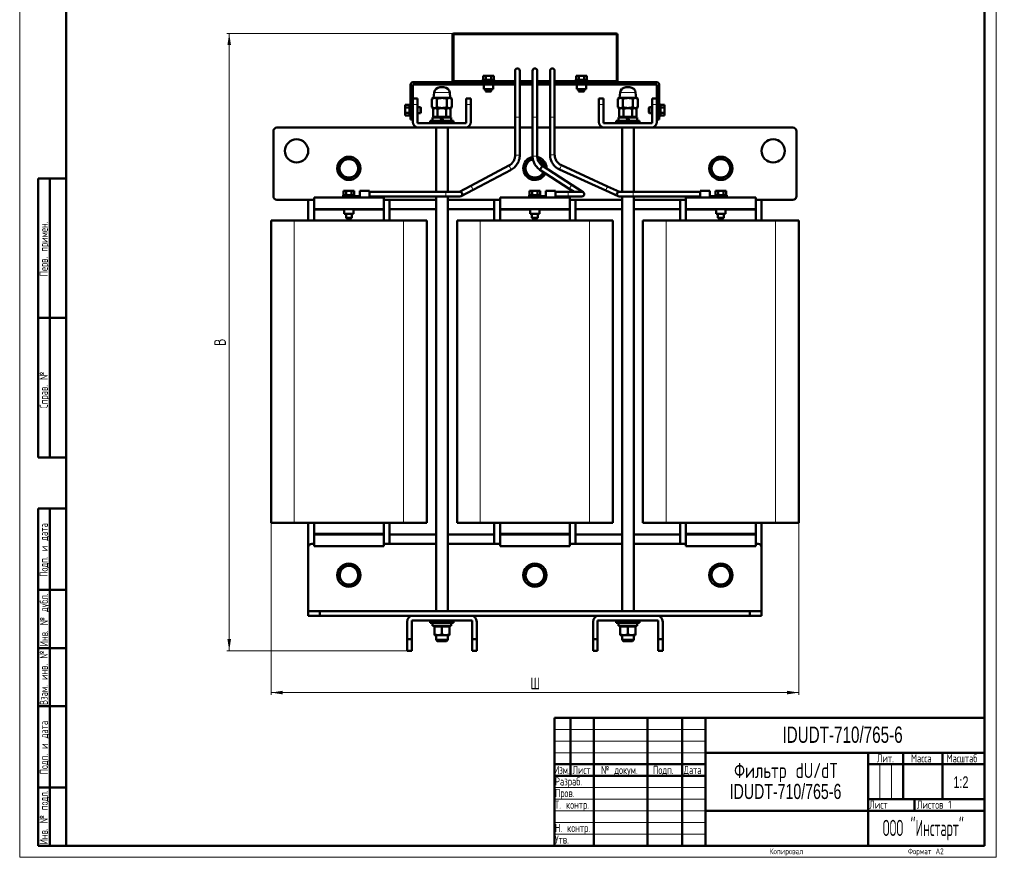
# Model space of a CAD drawing. Header units: millimetres. Extents: x 0 to 847, y 0 to 1188.
# Tile 1 of 2: x 0 to 847, y 0 to 721. Entities that reach past the tile are written whole.
import ezdxf

# ---------------------------------------------------------------- set-up
doc = ezdxf.new("R2010")
doc.units = ezdxf.units.MM
doc.header["$LTSCALE"] = 2
doc.layers.add('ОСЕВЫЕ', color=7, linetype='Continuous')
doc.styles.add('SLDTEXTSTYLE0', font='TXT', dxfattribs={"width": 0.7, "bigfont": 'bigfont'})
doc.styles.add('SLDTEXTSTYLE2', font='TXT', dxfattribs={"width": 0.7})
doc.styles.add('SLDTEXTSTYLE3', font='TXT', dxfattribs={"width": 0.705079, "bigfont": 'bigfont'})
doc.styles.add('SLDTEXTSTYLE4', font='TXT', dxfattribs={"width": 0.648852, "bigfont": 'bigfont'})
doc.styles.add('SLDTEXTSTYLE5', font='TXT', dxfattribs={"width": 0.632021, "bigfont": 'bigfont'})
doc.styles.add('SLDTEXTSTYLE6', font='TXT', dxfattribs={"width": 0.625377, "bigfont": 'bigfont'})
doc.styles.add('SLDTEXTSTYLE7', font='TXT', dxfattribs={"width": 0.516677, "bigfont": 'bigfont'})
doc.dimstyles.new('SLDDIMSTYLE0', dxfattribs={"dimtxt": 10, "dimasz": 10, "dimexe": 0, "dimexo": 0.0625, "dimgap": 2.5, "dimtad": 2, "dimdec": 1, "dimrnd": 1e-09, "dimzin": 12, "dimdsep": 46, "dimtxsty": 'SLDTEXTSTYLE2', "dimsah": 1, "dimcen": 0.09, "dimadec": 0, "dimazin": 3, "dimtfac": 1, "dimtdec": 3, "dimtofl": 0, "dimtmove": 0, "dimatfit": 3, "dimfxl": 1, "dimfrac": 2, "dimtolj": 1, "dimtzin": 12, "dimarcsym": 0})

# ---------------------------------------------------------------- blocks, each defined once
blk = doc.blocks.new('SW_NOTE_0')
at = {"color": 0, "linetype": 'Continuous', "lineweight": 0, "char_height": 13, "attachment_point": 2}
for s, insert, style in [('Фильтр dU/dT', (48.75, 16.71), 'SLDTEXTSTYLE0'), ('IDUDT-710/765-6', (48.31, -1.29), 'SLDTEXTSTYLE2')]:
    blk.add_mtext(s, dxfattribs=dict(at, insert=insert, style=style))
blk = doc.blocks.new('_D')
at = {"color": 7, "linetype": 'Continuous', "lineweight": 0}
for p, q in [((216.26, 287.7), (216.26, 139.72)), ((670.26, 287.7), (670.26, 139.72)), ((216.26, 141.72), (670.26, 141.72))]:
    blk.add_line(p, q, dxfattribs=at)
at = {"color": 7, "linetype": 'Continuous', "lineweight": 18}
for points in [[(216.26, 141.72), (226.26, 140.18), (226.26, 143.26)], [(670.26, 141.72), (660.26, 143.26), (660.26, 140.18)]]:
    blk.add_solid(points, dxfattribs=at)
at = {"color": 7, "linetype": 'Continuous', "lineweight": 18, "insert": (439.35, 154.61), "char_height": 10, "attachment_point": 1, "style": 'SLDTEXTSTYLE0'}
blk.add_mtext('Ш', dxfattribs=at)
blk = doc.blocks.new('_D_1')
at = {"color": 7, "linetype": 'Continuous', "lineweight": 0}
for p, q in [((373.44, 708.72), (178.26, 708.72)), ((180.26, 177.72), (180.26, 708.72)), ((333.24, 177.72), (178.26, 177.72))]:
    blk.add_line(p, q, dxfattribs=at)
at = {"color": 7, "linetype": 'Continuous', "lineweight": 18}
for points in [[(180.26, 708.72), (178.72, 698.72), (181.8, 698.72)], [(180.26, 177.72), (181.8, 187.72), (178.72, 187.72)]]:
    blk.add_solid(points, dxfattribs=at)
at = {"color": 7, "linetype": 'Continuous', "lineweight": 18, "insert": (167.37, 440.02), "char_height": 10, "attachment_point": 1, "rotation": 90, "style": 'SLDTEXTSTYLE0'}
blk.add_mtext('В', dxfattribs=at)

msp = doc.modelspace()

# ---------------------------------------------------------------- linework, layer by layer
at = {"color": 7, "linetype": 'Continuous', "lineweight": 50}
for p, q in [((40, 1178), (40, 10)), ((830, 10), (830, 1178)), ((372.26, 707.52), (372.26, 666.72)), ((373.26, 707.52), (373.46, 707.52)), ((373.26, 667.72), (373.26, 707.52)), ((373.46, 708.72), (513.06, 708.72)), ((514.26, 666.72), (514.26, 707.52)), ((398.69, 668.72), (398.69, 672.32)), ((398.69, 672.32), (400.97, 672.32)), ((400.97, 668.72), (400.97, 672.32)), ((400.97, 672.32), (405.54, 672.32)), ((405.54, 672.32), (405.54, 668.72)), ((405.54, 672.32), (407.83, 672.32)), ((407.83, 668.72), (407.83, 672.32)), ((426.26, 676.72), (426.26, 636.72)), ((430.26, 636.72), (430.26, 676.72)), ((441.26, 676.72), (441.26, 636.72)), ((445.26, 636.72), (445.26, 676.72)), ((456.26, 676.72), (456.26, 636.72)), ((460.26, 636.72), (460.26, 676.72)), ((478.69, 668.72), (478.69, 672.32)), ((478.69, 672.32), (480.97, 672.32)), ((480.97, 668.72), (480.97, 672.32)), ((480.97, 672.32), (485.54, 672.32)), ((485.54, 672.32), (485.54, 668.72)), ((485.54, 672.32), (487.83, 672.32)), ((487.83, 668.72), (487.83, 672.32)), ((336.26, 636.72), (336.26, 664.72)), ((426.26, 666.72), (338.26, 666.72)), ((426.26, 664.72), (338.26, 664.72)), ((338.26, 664.72), (338.26, 652.72)), ((373.26, 666.72), (373.26, 667.72)), ((373.26, 667.72), (378.26, 667.72)), ((378.26, 667.72), (426.26, 667.72)), ((378.26, 666.72), (426.26, 666.72)), ((398.26, 668.72), (398.26, 667.72)), ((398.26, 668.72), (407.88, 668.72)), ((399.26, 664.72), (399.26, 660.72)), ((407.26, 660.72), (407.26, 664.72)), ((407.88, 668.72), (408.26, 668.72)), ((408.26, 667.72), (408.26, 668.72)), ((430.26, 667.72), (441.26, 667.72)), ((430.26, 666.72), (441.26, 666.72)), ((441.26, 664.72), (430.26, 664.72)), ((445.26, 667.72), (456.26, 667.72)), ((445.26, 666.72), (456.26, 666.72)), ((456.26, 664.72), (445.26, 664.72)), ((460.26, 667.72), (508.26, 667.72)), ((460.26, 666.72), (508.26, 666.72)), ((548.26, 666.72), (460.26, 666.72)), ((548.26, 664.72), (460.26, 664.72)), ((478.26, 668.72), (478.26, 667.72)), ((478.26, 668.72), (487.88, 668.72)), ((479.26, 664.72), (479.26, 660.72)), ((487.26, 660.72), (487.26, 664.72)), ((487.88, 668.72), (488.26, 668.72)), ((488.26, 667.72), (488.26, 668.72)), ((508.26, 667.72), (513.26, 667.72)), ((513.26, 667.72), (513.26, 666.72)), ((548.26, 652.72), (548.26, 664.72)), ((550.26, 664.72), (550.26, 636.72)), ((342.26, 652.72), (338.26, 652.72)), ((338.26, 652.72), (338.26, 647.72)), ((342.26, 647.72), (342.26, 652.72)), ((356.07, 653.42), (354.6, 652.57)), ((354.6, 645.27), (354.6, 652.57)), ((356.56, 657.97), (356.06, 653.42)), ((356.06, 653.42), (370.46, 653.42)), ((358.93, 652.57), (358.93, 645.27)), ((367.59, 652.57), (367.59, 645.27)), ((370.46, 653.42), (369.95, 657.97)), ((371.92, 652.57), (370.45, 653.42)), ((371.92, 652.57), (371.92, 645.27)), ((388.26, 652.72), (384.26, 652.72)), ((384.26, 652.72), (384.26, 647.72)), ((388.26, 647.72), (388.26, 652.72)), ((399.26, 660.72), (403.26, 660.72)), ((400.76, 660.72), (400.76, 659.22)), ((400.76, 659.22), (401.26, 658.72)), ((400.76, 659.22), (405.76, 659.22)), ((401.26, 658.72), (405.26, 658.72)), ((403.26, 660.72), (407.26, 660.72)), ((405.26, 658.72), (405.76, 659.22)), ((405.76, 659.22), (405.76, 660.72)), ((479.26, 660.72), (483.26, 660.72)), ((480.76, 660.72), (480.76, 659.22)), ((480.76, 659.22), (481.26, 658.72)), ((480.76, 659.22), (485.76, 659.22)), ((481.26, 658.72), (485.26, 658.72)), ((483.26, 660.72), (487.26, 660.72)), ((485.26, 658.72), (485.76, 659.22)), ((485.76, 659.22), (485.76, 660.72)), ((498.26, 652.72), (498.26, 647.72)), ((502.26, 652.72), (498.26, 652.72)), ((502.26, 647.72), (502.26, 652.72)), ((516.07, 653.42), (514.6, 652.57)), ((514.6, 645.27), (514.6, 652.57)), ((516.56, 657.97), (516.06, 653.42)), ((516.06, 653.42), (530.46, 653.42)), ((518.93, 652.57), (518.93, 645.27)), ((527.59, 652.57), (527.59, 645.27)), ((530.46, 653.42), (529.95, 657.97)), ((531.92, 652.57), (530.45, 653.42)), ((531.92, 652.57), (531.92, 645.27)), ((548.26, 652.72), (544.26, 652.72)), ((544.26, 652.72), (544.26, 647.72)), ((548.26, 647.72), (548.26, 652.72)), ((331.66, 645.01), (331.66, 647.29)), ((335.26, 647.29), (331.66, 647.29)), ((331.66, 640.44), (331.66, 645.01)), ((331.66, 645.01), (335.26, 645.01)), ((336.26, 647.72), (335.26, 647.72)), ((335.26, 647.34), (335.26, 647.72)), ((335.26, 637.72), (335.26, 647.34)), ((338.26, 647.72), (338.26, 632.72)), ((342.26, 631.72), (342.26, 647.72)), ((344.76, 645.22), (342.26, 645.22)), ((345.26, 644.72), (344.76, 645.22)), ((344.76, 640.22), (344.76, 645.22)), ((345.26, 640.72), (345.26, 644.72)), ((354.6, 645.27), (356.07, 644.42)), ((356.76, 644.42), (355.75, 643.84)), ((355.75, 643.84), (357.63, 644.42)), ((355.75, 636.92), (355.75, 643.84)), ((356.07, 644.42), (363.26, 644.42)), ((357.63, 644.42), (359.51, 643.84)), ((359.51, 643.84), (363.26, 644.42)), ((359.51, 643.84), (359.51, 636.92)), ((363.26, 644.42), (370.45, 644.42)), ((363.26, 644.42), (367.01, 643.84)), ((367.01, 643.84), (368.89, 644.42)), ((367.01, 636.92), (367.01, 643.84)), ((368.89, 644.42), (370.76, 643.84)), ((370.76, 643.84), (369.76, 644.42)), ((370.45, 644.42), (371.92, 645.27)), ((370.76, 636.92), (370.76, 643.84)), ((384.26, 647.72), (384.26, 631.72)), ((388.26, 632.72), (388.26, 647.72)), ((498.26, 632.72), (498.26, 647.72)), ((502.26, 647.72), (502.26, 631.72)), ((514.6, 645.27), (516.07, 644.42)), ((516.76, 644.42), (515.75, 643.84)), ((515.75, 643.84), (517.63, 644.42)), ((515.75, 636.92), (515.75, 643.84)), ((516.07, 644.42), (523.26, 644.42)), ((517.63, 644.42), (519.51, 643.84)), ((519.51, 643.84), (523.26, 644.42)), ((519.51, 643.84), (519.51, 636.92)), ((523.26, 644.42), (530.45, 644.42)), ((523.26, 644.42), (527.01, 643.84)), ((527.01, 643.84), (528.89, 644.42)), ((527.01, 636.92), (527.01, 643.84)), ((528.89, 644.42), (530.76, 643.84)), ((530.76, 643.84), (529.76, 644.42)), ((530.45, 644.42), (531.92, 645.27)), ((530.76, 636.92), (530.76, 643.84)), ((541.76, 645.22), (541.26, 644.72)), ((541.26, 644.72), (541.26, 640.72)), ((544.26, 645.22), (541.76, 645.22)), ((541.76, 645.22), (541.76, 640.22)), ((544.26, 631.72), (544.26, 647.72)), ((548.26, 647.72), (548.26, 632.72)), ((551.26, 647.72), (550.26, 647.72)), ((551.26, 647.72), (551.26, 638.1)), ((551.26, 647.29), (554.86, 647.29)), ((551.26, 645.01), (554.86, 645.01)), ((554.86, 647.29), (554.86, 645.01)), ((554.86, 645.01), (554.86, 640.44)), ((331.66, 638.15), (331.66, 640.44)), ((335.26, 640.44), (331.66, 640.44)), ((335.26, 638.15), (331.66, 638.15)), ((335.26, 637.72), (336.26, 637.72)), ((336.26, 636.72), (336.26, 634.72)), ((342.26, 640.22), (344.76, 640.22)), ((344.76, 640.22), (345.26, 640.72)), ((355.21, 636.32), (355.21, 633.72)), ((361.76, 636.32), (355.21, 636.32)), ((355.75, 636.92), (359.51, 636.92)), ((357.44, 636.92), (357.44, 636.32)), ((359.51, 636.92), (367.01, 636.92)), ((361.76, 636.32), (363.26, 633.72)), ((363.26, 636.32), (361.76, 636.32)), ((371.31, 636.32), (363.26, 636.32)), ((364.76, 633.72), (363.26, 636.32)), ((367.01, 636.92), (370.76, 636.92)), ((369.07, 636.32), (369.07, 636.92)), ((371.31, 633.72), (371.31, 636.32)), ((426.26, 636.72), (426.26, 603.95)), ((430.26, 603.95), (430.26, 636.72)), ((441.26, 636.72), (441.26, 603.25)), ((445.26, 603.25), (445.26, 636.72)), ((456.26, 636.72), (456.26, 604.44)), ((460.26, 604.44), (460.26, 636.72)), ((515.21, 636.32), (515.21, 633.72)), ((521.76, 636.32), (515.21, 636.32)), ((515.75, 636.92), (519.51, 636.92)), ((517.44, 636.92), (517.44, 636.32)), ((519.51, 636.92), (527.01, 636.92)), ((521.76, 636.32), (523.26, 633.72)), ((523.26, 636.32), (521.76, 636.32)), ((531.31, 636.32), (523.26, 636.32)), ((524.76, 633.72), (523.26, 636.32)), ((527.01, 636.92), (530.76, 636.92)), ((529.07, 636.32), (529.07, 636.92)), ((531.31, 633.72), (531.31, 636.32)), ((541.26, 640.72), (541.76, 640.22)), ((541.76, 640.22), (544.26, 640.22)), ((550.26, 637.72), (551.26, 637.72)), ((550.26, 634.72), (550.26, 636.72)), ((554.86, 640.44), (551.26, 640.44)), ((551.26, 638.15), (554.86, 638.15)), ((551.26, 638.1), (551.26, 637.72)), ((554.86, 640.44), (554.86, 638.15)), ((343.26, 627.72), (221.26, 627.72)), ((336.26, 634.72), (338.26, 634.72)), ((384.26, 631.72), (342.26, 631.72)), ((343.26, 627.72), (383.26, 627.72)), ((353.26, 633.72), (353.26, 631.72)), ((373.26, 633.72), (353.26, 633.72)), ((358.26, 627.72), (358.26, 572.52)), ((368.26, 572.52), (368.26, 627.72)), ((373.26, 631.72), (373.26, 633.72)), ((426.26, 627.72), (383.26, 627.72)), ((441.26, 627.72), (430.26, 627.72)), ((456.26, 627.72), (445.26, 627.72)), ((503.26, 627.72), (460.26, 627.72)), ((544.26, 631.72), (502.26, 631.72)), ((543.26, 627.72), (503.26, 627.72)), ((513.26, 633.72), (513.26, 631.72)), ((533.26, 633.72), (513.26, 633.72)), ((518.26, 627.72), (518.26, 572.52)), ((528.26, 572.52), (528.26, 627.72)), ((533.26, 631.72), (533.26, 633.72)), ((665.26, 627.72), (543.26, 627.72)), ((548.26, 634.72), (550.26, 634.72)), ((218.26, 624.72), (218.26, 568.72)), ((668.26, 568.72), (668.26, 624.72)), ((283.26, 601.96), (279.26, 599.65)), ((287.26, 599.65), (283.26, 601.96)), ((603.26, 601.96), (599.26, 599.65)), ((607.26, 599.65), (603.26, 601.96)), ((279.26, 599.65), (275.26, 597.34)), ((275.26, 597.34), (275.26, 592.72)), ((291.26, 597.34), (287.26, 599.65)), ((291.26, 592.72), (291.26, 597.34)), ((420.94, 595.11), (388.24, 577.8)), ((439.26, 599.65), (435.26, 597.34)), ((435.26, 597.34), (435.26, 592.72)), ((441.46, 600.92), (439.26, 599.65)), ((447.26, 599.65), (445.62, 600.59)), ((451.26, 597.34), (447.26, 599.65)), ((474.98, 578.58), (449.83, 594.85)), ((451.26, 593.93), (451.26, 597.34)), ((505.84, 577.24), (466.11, 595.34)), ((599.26, 599.65), (595.26, 597.34)), ((595.26, 597.34), (595.26, 592.72)), ((611.26, 597.34), (607.26, 599.65)), ((611.26, 592.72), (611.26, 597.34)), ((275.26, 592.72), (275.26, 588.1)), ((275.26, 588.1), (279.26, 585.79)), ((279.26, 585.79), (283.26, 583.48)), ((283.26, 583.48), (287.26, 585.79)), ((287.26, 585.79), (291.26, 588.1)), ((291.26, 588.1), (291.26, 592.72)), ((390.11, 574.27), (422.81, 591.57)), ((435.26, 592.72), (435.26, 588.1)), ((435.26, 588.1), (439.26, 585.79)), ((439.26, 585.79), (443.26, 583.48)), ((443.26, 583.48), (447.26, 585.79)), ((447.26, 585.79), (451.26, 588.1)), ((447.65, 591.5), (472.81, 575.23)), ((451.26, 588.1), (451.26, 589.16)), ((464.45, 591.7), (504.18, 573.6)), ((595.26, 592.72), (595.26, 588.1)), ((595.26, 588.1), (599.26, 585.79)), ((599.26, 585.79), (603.26, 583.48)), ((603.26, 583.48), (607.26, 585.79)), ((607.26, 585.79), (611.26, 588.1)), ((611.26, 588.1), (611.26, 592.72)), ((16, 344), (16, 584)), ((40, 584), (16, 584)), ((16, 344), (16, 584)), ((26, 344), (26, 584)), ((26, 344), (26, 584)), ((388.24, 577.8), (378.26, 572.52)), ((484.84, 572.2), (474.98, 578.58)), ((516.19, 572.52), (505.84, 577.24)), ((253.26, 567.72), (253.26, 557.72)), ((313.26, 567.72), (253.26, 567.72)), ((278.26, 569.72), (278.26, 568.72)), ((278.26, 569.72), (287.88, 569.72)), ((278.26, 568.72), (286.05, 568.72)), ((278.51, 568.72), (278.51, 567.72)), ((278.69, 569.72), (278.69, 573.32)), ((278.69, 573.32), (280.97, 573.32)), ((280.97, 569.72), (280.97, 573.32)), ((280.97, 573.32), (285.54, 573.32)), ((285.54, 573.32), (285.54, 569.72)), ((285.54, 573.32), (287.83, 573.32)), ((292.76, 568.72), (286.05, 568.72)), ((287.83, 569.72), (287.83, 573.32)), ((287.88, 569.72), (288.26, 569.72)), ((288.26, 568.72), (288.26, 569.72)), ((301.06, 573.32), (292.76, 573.32)), ((292.76, 573.32), (292.76, 568.72)), ((292.76, 568.72), (292.76, 567.72)), ((301.06, 567.72), (301.06, 573.32)), ((366.76, 572.52), (301.06, 572.52)), ((301.06, 568.52), (366.76, 568.52)), ((313.26, 567.72), (313.26, 557.72)), ((358.26, 568.52), (358.26, 211.72)), ((378.76, 572.52), (366.76, 572.52)), ((366.76, 568.52), (378.76, 568.52)), ((368.26, 211.72), (368.26, 568.52)), ((379.69, 568.75), (390.11, 574.27)), ((413.26, 567.72), (413.26, 557.72)), ((473.26, 567.72), (413.26, 567.72)), ((438.26, 569.72), (438.26, 568.72)), ((438.26, 569.72), (447.88, 569.72)), ((438.26, 568.72), (446.05, 568.72)), ((438.51, 568.72), (438.51, 567.72)), ((438.69, 569.72), (438.69, 573.32)), ((438.69, 573.32), (440.97, 573.32)), ((440.97, 569.72), (440.97, 573.32)), ((440.97, 573.32), (445.54, 573.32)), ((445.54, 573.32), (445.54, 569.72)), ((445.54, 573.32), (447.83, 573.32)), ((452.76, 568.72), (446.05, 568.72)), ((447.83, 569.72), (447.83, 573.32)), ((447.88, 569.72), (448.26, 569.72)), ((448.26, 568.72), (448.26, 569.72)), ((461.06, 573.32), (452.76, 573.32)), ((452.76, 573.32), (452.76, 568.72)), ((452.76, 568.72), (452.76, 567.72)), ((461.06, 567.72), (461.06, 573.32)), ((471.76, 572.52), (461.06, 572.52)), ((461.06, 568.52), (471.76, 568.52)), ((483.76, 572.52), (471.76, 572.52)), ((471.76, 568.52), (483.76, 568.52)), ((472.81, 575.23), (476.98, 572.52)), ((473.26, 567.72), (473.26, 557.72)), ((504.18, 573.6), (514.93, 568.7)), ((527.76, 572.52), (515.76, 572.52)), ((515.76, 568.52), (527.76, 568.52)), ((518.26, 568.52), (518.26, 211.72)), ((585.46, 572.52), (527.76, 572.52)), ((527.76, 568.52), (585.46, 568.52)), ((528.26, 211.72), (528.26, 568.52)), ((633.26, 567.72), (573.26, 567.72)), ((573.26, 567.72), (573.26, 557.72)), ((593.76, 573.32), (585.46, 573.32)), ((585.46, 573.32), (585.46, 570.52)), ((585.46, 570.52), (585.46, 567.72)), ((593.76, 568.72), (593.76, 573.32)), ((593.76, 567.72), (593.76, 568.72)), ((600.46, 568.72), (593.76, 568.72)), ((598.26, 569.72), (598.26, 568.72)), ((598.26, 569.72), (607.88, 569.72)), ((598.69, 569.72), (598.69, 573.32)), ((598.69, 573.32), (600.97, 573.32)), ((600.46, 568.72), (607.88, 568.72)), ((600.97, 569.72), (600.97, 573.32)), ((600.97, 573.32), (605.54, 573.32)), ((605.54, 573.32), (605.54, 569.72)), ((605.54, 573.32), (607.83, 573.32)), ((607.83, 569.72), (607.83, 573.32)), ((607.88, 569.72), (608.26, 569.72)), ((607.88, 568.72), (608.26, 568.72)), ((608.01, 567.72), (608.01, 568.72)), ((608.26, 568.72), (608.26, 569.72)), ((633.26, 567.72), (633.26, 557.72)), ((221.26, 565.72), (253.26, 565.72)), ((248.26, 565.72), (248.26, 547.72)), ((313.26, 565.72), (358.26, 565.72)), ((318.26, 547.72), (318.26, 565.72)), ((368.26, 565.72), (413.26, 565.72)), ((408.26, 565.72), (408.26, 547.72)), ((473.26, 565.72), (518.26, 565.72)), ((478.26, 547.72), (478.26, 565.72)), ((528.26, 565.72), (573.26, 565.72)), ((568.26, 565.72), (568.26, 547.72)), ((633.26, 565.72), (665.26, 565.72)), ((638.26, 547.72), (638.26, 565.72)), ((313.26, 557.72), (253.26, 557.72)), ((253.26, 556.72), (253.26, 557.72)), ((253.26, 556.72), (253.26, 547.72)), ((279.26, 557.72), (279.26, 553.72)), ((279.26, 553.72), (287.26, 553.72)), ((280.76, 553.72), (280.76, 550.22)), ((285.76, 550.22), (285.76, 553.72)), ((287.26, 553.72), (287.26, 557.72)), ((313.26, 557.72), (313.26, 556.72)), ((313.26, 556.72), (313.26, 547.72)), ((358.26, 557.72), (318.26, 557.72)), ((408.26, 557.72), (368.26, 557.72)), ((473.26, 557.72), (413.26, 557.72)), ((413.26, 556.72), (413.26, 557.72)), ((413.26, 556.72), (413.26, 547.72)), ((439.26, 557.72), (439.26, 553.72)), ((439.26, 553.72), (447.26, 553.72)), ((440.76, 553.72), (440.76, 550.22)), ((445.76, 550.22), (445.76, 553.72)), ((447.26, 553.72), (447.26, 557.72)), ((473.26, 557.72), (473.26, 556.72)), ((473.26, 556.72), (473.26, 547.72)), ((518.26, 557.72), (478.26, 557.72)), ((568.26, 557.72), (528.26, 557.72)), ((633.26, 557.72), (573.26, 557.72)), ((573.26, 556.72), (573.26, 557.72)), ((573.26, 556.72), (573.26, 547.72)), ((599.26, 557.72), (599.26, 553.72)), ((599.26, 553.72), (607.26, 553.72)), ((600.76, 553.72), (600.76, 550.22)), ((605.76, 550.22), (605.76, 553.72)), ((607.26, 553.72), (607.26, 557.72)), ((633.26, 557.72), (633.26, 556.72)), ((633.26, 556.72), (633.26, 547.72)), ((216.26, 547.72), (216.26, 287.72)), ((236.26, 547.72), (216.26, 547.72)), ((330.26, 547.72), (236.26, 547.72)), ((280.76, 550.22), (281.26, 549.72)), ((280.76, 550.22), (285.76, 550.22)), ((281.26, 549.72), (285.26, 549.72)), ((285.26, 549.72), (285.76, 550.22)), ((350.26, 547.72), (330.26, 547.72)), ((350.26, 287.72), (350.26, 547.72)), ((376.26, 547.72), (376.26, 287.72)), ((396.26, 547.72), (376.26, 547.72)), ((490.26, 547.72), (396.26, 547.72)), ((440.76, 550.22), (441.26, 549.72)), ((440.76, 550.22), (445.76, 550.22)), ((441.26, 549.72), (445.26, 549.72)), ((445.26, 549.72), (445.76, 550.22)), ((510.26, 547.72), (490.26, 547.72)), ((510.26, 287.72), (510.26, 547.72)), ((536.26, 547.72), (536.26, 287.72)), ((556.26, 547.72), (536.26, 547.72)), ((650.26, 547.72), (556.26, 547.72)), ((600.76, 550.22), (601.26, 549.72)), ((600.76, 550.22), (605.76, 550.22)), ((601.26, 549.72), (605.26, 549.72)), ((605.26, 549.72), (605.76, 550.22)), ((670.26, 547.72), (650.26, 547.72)), ((670.26, 287.72), (670.26, 547.72)), ((16, 464), (40, 464)), ((16, 344), (40, 344)), ((16, 10), (16, 300)), ((16, 300), (40, 300)), ((26, 10), (26, 300)), ((236.26, 287.72), (216.26, 287.72)), ((330.26, 287.72), (236.26, 287.72)), ((248.26, 287.72), (248.26, 266.72)), ((253.26, 278.72), (253.26, 287.72)), ((313.26, 278.72), (313.26, 287.72)), ((318.26, 269.72), (318.26, 287.72)), ((350.26, 287.72), (330.26, 287.72)), ((396.26, 287.72), (376.26, 287.72)), ((490.26, 287.72), (396.26, 287.72)), ((408.26, 287.72), (408.26, 269.72)), ((413.26, 278.72), (413.26, 287.72)), ((473.26, 278.72), (473.26, 287.72)), ((478.26, 269.72), (478.26, 287.72)), ((510.26, 287.72), (490.26, 287.72)), ((556.26, 287.72), (536.26, 287.72)), ((650.26, 287.72), (556.26, 287.72)), ((568.26, 287.72), (568.26, 269.72)), ((573.26, 278.72), (573.26, 287.72)), ((633.26, 278.72), (633.26, 287.72)), ((638.26, 266.72), (638.26, 287.72)), ((670.26, 287.72), (650.26, 287.72)), ((253.26, 277.72), (253.26, 278.72)), ((253.26, 277.72), (313.26, 277.72)), ((253.26, 267.72), (253.26, 277.72)), ((313.26, 278.72), (313.26, 277.72)), ((313.26, 267.72), (313.26, 277.72)), ((318.26, 277.72), (358.26, 277.72)), ((368.26, 277.72), (408.26, 277.72)), ((413.26, 277.72), (413.26, 278.72)), ((413.26, 277.72), (473.26, 277.72)), ((413.26, 267.72), (413.26, 277.72)), ((473.26, 278.72), (473.26, 277.72)), ((473.26, 267.72), (473.26, 277.72)), ((478.26, 277.72), (518.26, 277.72)), ((528.26, 277.72), (568.26, 277.72)), ((573.26, 277.72), (573.26, 278.72)), ((573.26, 277.72), (633.26, 277.72)), ((573.26, 267.72), (573.26, 277.72)), ((633.26, 278.72), (633.26, 277.72)), ((633.26, 267.72), (633.26, 277.72)), ((248.26, 211.72), (248.26, 266.72)), ((251.26, 269.72), (253.26, 269.72)), ((253.26, 267.72), (313.26, 267.72)), ((313.26, 269.72), (358.26, 269.72)), ((368.26, 269.72), (413.26, 269.72)), ((413.26, 267.72), (473.26, 267.72)), ((473.26, 269.72), (518.26, 269.72)), ((528.26, 269.72), (573.26, 269.72)), ((573.26, 267.72), (633.26, 267.72)), ((633.26, 269.72), (635.26, 269.72)), ((638.26, 266.72), (638.26, 211.72)), ((275.9, 245.87), (274.09, 241.63)), ((277.72, 250.12), (275.9, 245.87)), ((282.31, 250.67), (277.72, 250.12)), ((286.9, 251.21), (282.31, 250.67)), ((289.66, 247.51), (286.9, 251.21)), ((292.43, 243.82), (289.66, 247.51)), ((435.9, 245.87), (434.09, 241.63)), ((437.72, 250.12), (435.9, 245.87)), ((442.31, 250.67), (437.72, 250.12)), ((446.9, 251.21), (442.31, 250.67)), ((449.66, 247.51), (446.9, 251.21)), ((452.43, 243.82), (449.66, 247.51)), ((595.9, 245.87), (594.09, 241.63)), ((597.72, 250.12), (595.9, 245.87)), ((602.31, 250.67), (597.72, 250.12)), ((606.9, 251.21), (602.31, 250.67)), ((609.66, 247.51), (606.9, 251.21)), ((612.43, 243.82), (609.66, 247.51)), ((274.09, 241.63), (276.85, 237.93)), ((276.85, 237.93), (279.62, 234.23)), ((288.79, 235.33), (290.61, 239.57)), ((290.61, 239.57), (292.43, 243.82)), ((434.09, 241.63), (436.85, 237.93)), ((436.85, 237.93), (439.62, 234.23)), ((448.79, 235.33), (450.61, 239.57)), ((450.61, 239.57), (452.43, 243.82)), ((594.09, 241.63), (596.85, 237.93)), ((596.85, 237.93), (599.62, 234.23)), ((608.79, 235.33), (610.61, 239.57)), ((610.61, 239.57), (612.43, 243.82)), ((40, 230), (16, 230)), ((279.62, 234.23), (284.21, 234.78)), ((284.21, 234.78), (288.79, 235.33)), ((439.62, 234.23), (444.21, 234.78)), ((444.21, 234.78), (448.79, 235.33)), ((599.62, 234.23), (604.21, 234.78)), ((604.21, 234.78), (608.79, 235.33)), ((248.26, 211.72), (248.26, 207.72)), ((258.26, 211.72), (248.26, 211.72)), ((248.26, 207.72), (258.26, 207.72)), ((258.26, 211.72), (258.26, 207.72)), ((628.26, 211.72), (258.26, 211.72)), ((258.26, 207.72), (338.26, 207.72)), ((337.26, 203.72), (389.26, 203.72)), ((337.26, 187.72), (337.26, 203.72)), ((388.26, 207.72), (338.26, 207.72)), ((353.26, 203.72), (353.26, 201.72)), ((373.26, 201.72), (373.26, 203.72)), ((388.26, 207.72), (498.26, 207.72)), ((389.26, 203.72), (389.26, 187.72)), ((497.26, 203.72), (549.26, 203.72)), ((497.26, 203.72), (497.26, 187.72)), ((498.26, 207.72), (548.26, 207.72)), ((513.26, 203.72), (513.26, 201.72)), ((533.26, 201.72), (533.26, 203.72)), ((548.26, 207.72), (628.26, 207.72)), ((549.26, 187.72), (549.26, 203.72)), ((628.26, 211.72), (628.26, 207.72)), ((638.26, 211.72), (628.26, 211.72)), ((628.26, 207.72), (638.26, 207.72)), ((638.26, 211.72), (638.26, 207.72)), ((333.26, 202.72), (333.26, 187.72)), ((353.26, 201.72), (363.26, 201.72)), ((355.21, 201.72), (355.21, 199.12)), ((355.21, 199.12), (371.31, 199.12)), ((356.76, 198.52), (356.76, 191.6)), ((363.26, 198.52), (356.76, 198.52)), ((357.44, 199.12), (357.44, 198.52)), ((363.26, 201.72), (373.26, 201.72)), ((363.26, 198.52), (363.26, 191.6)), ((369.76, 198.52), (363.26, 198.52)), ((369.07, 198.52), (369.07, 199.12)), ((369.76, 198.52), (369.76, 191.6)), ((393.26, 187.72), (393.26, 202.72)), ((493.26, 187.72), (493.26, 202.72)), ((513.26, 201.72), (523.26, 201.72)), ((515.21, 201.72), (515.21, 199.12)), ((515.21, 199.12), (531.31, 199.12)), ((516.76, 198.52), (516.76, 191.6)), ((523.26, 198.52), (516.76, 198.52)), ((517.44, 199.12), (517.44, 198.52)), ((523.26, 201.72), (533.26, 201.72)), ((523.26, 198.52), (523.26, 191.6)), ((529.76, 198.52), (523.26, 198.52)), ((529.07, 198.52), (529.07, 199.12)), ((529.76, 198.52), (529.76, 191.6)), ((553.26, 202.72), (553.26, 187.72)), ((333.26, 187.72), (333.26, 177.72)), ((333.26, 187.72), (337.26, 187.72)), ((337.26, 177.72), (337.26, 187.72)), ((360.01, 191.02), (356.76, 191.6)), ((356.76, 191.6), (356.76, 191.02)), ((356.76, 191.02), (360.01, 191.02)), ((358.26, 191.02), (358.26, 187.02)), ((358.26, 187.02), (359.26, 186.02)), ((358.26, 187.02), (368.26, 187.02)), ((363.26, 191.6), (360.01, 191.02)), ((360.01, 191.02), (366.51, 191.02)), ((366.51, 191.02), (363.26, 191.6)), ((369.76, 191.6), (366.51, 191.02)), ((366.51, 191.02), (369.76, 191.02)), ((367.26, 186.02), (368.26, 187.02)), ((368.26, 187.02), (368.26, 191.02)), ((369.76, 191.02), (369.76, 191.6)), ((389.26, 187.72), (393.26, 187.72)), ((389.26, 187.72), (389.26, 177.72)), ((393.26, 177.72), (393.26, 187.72)), ((497.26, 187.72), (493.26, 187.72)), ((493.26, 187.72), (493.26, 177.72)), ((497.26, 177.72), (497.26, 187.72)), ((520.01, 191.02), (516.76, 191.6)), ((516.76, 191.6), (516.76, 191.02)), ((516.76, 191.02), (520.01, 191.02)), ((518.26, 191.02), (518.26, 187.02)), ((518.26, 187.02), (519.26, 186.02)), ((518.26, 187.02), (528.26, 187.02)), ((523.26, 191.6), (520.01, 191.02)), ((520.01, 191.02), (526.51, 191.02)), ((526.51, 191.02), (523.26, 191.6)), ((529.76, 191.6), (526.51, 191.02)), ((526.51, 191.02), (529.76, 191.02)), ((527.26, 186.02), (528.26, 187.02)), ((528.26, 187.02), (528.26, 191.02)), ((529.76, 191.02), (529.76, 191.6)), ((553.26, 187.72), (549.26, 187.72)), ((549.26, 187.72), (549.26, 177.72)), ((553.26, 187.72), (553.26, 177.72)), ((40, 180), (16, 180)), ((359.26, 186.02), (367.26, 186.02)), ((519.26, 186.02), (527.26, 186.02)), ((333.26, 177.72), (337.26, 177.72)), ((389.26, 177.72), (393.26, 177.72)), ((497.26, 177.72), (493.26, 177.72)), ((553.26, 177.72), (549.26, 177.72)), ((40, 130), (16, 130)), ((460, 120), (830, 120)), ((460, 120), (460, 10)), ((474, 70), (474, 120)), ((494, 120), (494, 10)), ((540, 120), (540, 10)), ((570, 120), (570, 10)), ((590, 120), (590, 10)), ((590, 90), (830, 90)), ((730, 90), (730, 10)), ((760, 90), (760, 50)), ((794, 90), (794, 50)), ((460, 80), (590, 80)), ((730, 80), (830, 80)), ((460, 70), (590, 70)), ((16, 60), (40, 60)), ((730, 50), (830, 50)), ((770, 50), (770, 40)), ((590, 40), (830, 40)), ((16, 10), (40, 10)), ((40, 10), (830, 10))]:
    msp.add_line(p, q, dxfattribs=at)
at = {"color": 7, "linetype": 'Continuous', "lineweight": 25}
for p, q in [((40, 1178), (40, 10)), ((40, 464), (16, 464))]:
    msp.add_line(p, q, dxfattribs=at)
at = {"color": 9, "linetype": 'Continuous', "lineweight": 18}
for p, q in [((373.26, 707.52), (372.26, 707.52)), ((373.46, 708.72), (373.46, 707.52)), ((373.46, 707.52), (513.06, 707.52)), ((513.06, 707.52), (513.06, 708.72)), ((513.06, 707.52), (513.06, 667.72)), ((513.06, 707.52), (514.26, 707.52)), ((378.26, 667.72), (378.26, 666.72)), ((508.26, 667.72), (508.26, 666.72)), ((356.56, 657.97), (369.95, 657.97)), ((516.56, 657.97), (529.95, 657.97)), ((342.26, 647.72), (338.26, 647.72)), ((388.26, 647.72), (384.26, 647.72)), ((498.26, 647.72), (502.26, 647.72)), ((544.26, 647.72), (548.26, 647.72)), ((338.26, 636.72), (336.26, 636.72)), ((428.26, 636.72), (426.26, 636.72)), ((430.26, 636.72), (428.26, 636.72)), ((441.26, 636.72), (443.26, 636.72)), ((443.26, 636.72), (445.26, 636.72)), ((458.26, 636.72), (456.26, 636.72)), ((460.26, 636.72), (458.26, 636.72)), ((550.26, 636.72), (548.26, 636.72)), ((430.26, 603.95), (426.26, 603.95)), ((441.26, 603.25), (445.26, 603.25)), ((460.26, 604.44), (456.26, 604.44)), ((284.55, 567.72), (284.55, 568.72)), ((366.76, 570.52), (366.76, 572.52)), ((366.76, 568.52), (366.76, 570.52)), ((444.55, 567.72), (444.55, 568.72)), ((471.76, 572.52), (471.76, 570.52)), ((471.76, 570.52), (471.76, 568.52)), ((527.76, 572.52), (527.76, 568.52)), ((601.97, 568.72), (601.97, 567.72)), ((253.26, 556.72), (279.26, 556.72)), ((287.26, 556.72), (313.26, 556.72)), ((413.26, 556.72), (439.26, 556.72)), ((447.26, 556.72), (473.26, 556.72)), ((573.26, 556.72), (599.26, 556.72)), ((607.26, 556.72), (633.26, 556.72)), ((236.26, 287.72), (236.26, 547.72)), ((330.26, 547.72), (330.26, 287.72)), ((396.26, 287.72), (396.26, 547.72)), ((490.26, 547.72), (490.26, 287.72)), ((556.26, 287.72), (556.26, 547.72)), ((650.26, 547.72), (650.26, 287.72)), ((313.26, 278.72), (253.26, 278.72)), ((473.26, 278.72), (413.26, 278.72)), ((633.26, 278.72), (573.26, 278.72))]:
    msp.add_line(p, q, dxfattribs=at)
at = {"color": 7, "linetype": 'Continuous', "lineweight": 18}
for p, q in [((460, 110), (590, 110)), ((460, 100), (590, 100)), ((460, 90), (590, 90)), ((740, 80), (740, 50)), ((750, 80), (750, 50)), ((460, 60), (590, 60)), ((460, 50), (590, 50)), ((460, 40), (590, 40)), ((460, 30), (590, 30)), ((460, 20), (590, 20))]:
    msp.add_line(p, q, dxfattribs=at)
at = {"color": 7, "linetype": 'Continuous', "lineweight": 50, "flags": 128}
msp.add_lwpolyline([(445.73, 600.33), (446.32, 600.11), (447.26, 599.65)], dxfattribs=at)
at = {"color": 7, "linetype": 'Continuous', "lineweight": 50}
for centre in [(238.26, 607.72), (648.26, 607.72), (283.26, 592.72), (603.26, 592.72), (283.26, 242.72), (443.26, 242.72), (603.26, 242.72)]:
    msp.add_circle(centre, 10, dxfattribs=at)
for centre, radius, start, end in [((373.46, 707.52), 1.2, 90, 180), ((513.06, 707.52), 1.2, 0, 90), ((428.26, 676.72), 2, 90, 180), ((428.26, 676.72), 2, 0, 90), ((443.26, 676.72), 2, 0, 180), ((458.26, 676.72), 2, 90, 180), ((458.26, 676.72), 2, 0, 90), ((338.26, 664.72), 2, 90, 180), ((361.53, 657.42), 5, 90, 173.65981), ((364.98, 657.42), 5, 6.34019, 90), ((521.53, 657.42), 5, 90, 173.65981), ((524.98, 657.42), 5, 6.34019, 90), ((548.26, 664.72), 2, 0, 90), ((221.26, 624.72), 3, 90, 180), ((343.26, 632.72), 5, 180, 270), ((383.26, 632.72), 5, 270, 0), ((503.26, 632.72), 5, 180, 270), ((543.26, 632.72), 5, 270, 0), ((665.26, 624.72), 3, 0, 90), ((443.26, 592.72), 10, 101.21912, 334.90842), ((443.26, 592.72), 10, 0, 77.95418), ((283.26, 592.72), 8, 120, 180), ((283.26, 592.72), 8, 60, 120), ((283.26, 592.72), 8, 360, 60), ((443.26, 592.72), 8, 120, 180), ((443.26, 592.72), 8, 102.56055, 120), ((443.26, 592.72), 8, 9.15325, 60), ((475.81, 575.67), 32.29, 143.55819, 150.65898), ((603.26, 592.72), 8, 120, 180), ((603.26, 592.72), 8, 60, 120), ((603.26, 592.72), 8, 0, 60), ((283.26, 592.72), 8, 180, 240), ((283.26, 592.72), 8, 240, 300), ((283.26, 592.72), 8, 300, 360), ((443.26, 592.72), 8, 180, 240), ((443.26, 592.72), 8, 240, 300), ((443.26, 592.72), 8, 300, 336.87756), ((603.26, 592.72), 8, 180, 240), ((603.26, 592.72), 8, 240, 300), ((603.26, 592.72), 8, 300, 0), ((221.26, 568.72), 3, 180, 270), ((378.76, 570.52), 2, 0, 90), ((378.76, 570.52), 2, 270, 0), ((483.76, 570.52), 2, 270, 90), ((515.76, 570.52), 2, 90, 180), ((515.76, 570.52), 2, 180, 270), ((665.26, 568.72), 3, 270, 0), ((251.26, 266.72), 3, 90, 180), ((635.26, 266.72), 3, 0, 90), ((283.26, 242.72), 8, 156.80658, 216.80658), ((283.26, 242.72), 8, 96.80658, 156.80658), ((283.26, 242.72), 8, 36.80658, 96.80658), ((283.26, 242.72), 8, 336.80658, 36.80658), ((443.26, 242.72), 8, 156.80658, 216.80658), ((443.26, 242.72), 8, 96.80658, 156.80658), ((443.26, 242.72), 8, 36.80658, 96.80658), ((443.26, 242.72), 8, 336.80658, 36.80658), ((603.26, 242.72), 8, 156.80658, 216.80658), ((603.26, 242.72), 8, 96.80658, 156.80658), ((603.26, 242.72), 8, 36.80658, 96.80658), ((603.26, 242.72), 8, 336.80658, 36.80658), ((283.26, 242.72), 8, 216.80658, 276.80658), ((283.26, 242.72), 8, 276.80658, 336.80658), ((443.26, 242.72), 8, 216.80658, 276.80658), ((443.26, 242.72), 8, 276.80658, 336.80658), ((603.26, 242.72), 8, 216.80658, 276.80658), ((603.26, 242.72), 8, 276.80658, 336.80658), ((338.26, 202.72), 5, 90, 180), ((388.26, 202.72), 5, 0, 90), ((498.26, 202.72), 5, 90, 180), ((548.26, 202.72), 5, 0, 90)]:
    msp.add_arc(centre, radius, start, end, dxfattribs=at)
at = {"color": 9, "linetype": 'Continuous', "lineweight": 18}
for centre, radius, start, end in [((382.04, 572.26), 45.11, 25.35071, 30.4332), ((503.87, 575.94), 42.45, 152.80338, 158.20365), ((355.95, 558.45), 37.64, 24.84609, 30.93781), ((501.07, 559.32), 32.43, 143.56507, 150.63618), ((551.28, 554.34), 50.88, 153.25085, 157.75618)]:
    msp.add_arc(centre, radius, start, end, dxfattribs=at)
at = {"color": 7, "linetype": 'Continuous', "lineweight": 50}
for centre, start_param, end_param in [((363.26, 199.12), 4.712389, 4.89996), ((363.26, 201.72), 4.619017, 4.712389), ((523.26, 199.12), 4.712389, 4.89996), ((523.26, 201.72), 4.619017, 4.712389)]:
    msp.add_ellipse(centre, major_axis=(0, 13.94), ratio=0.57735, start_param=start_param, end_param=end_param, dxfattribs=at)
for points, knots in [([(364.98, 662.42), (364.96, 662.42), (364.91, 662.42), (364.57, 662.42), (364.21, 662.42), (363.81, 662.42), (363.26, 662.42), (362.71, 662.42), (362.3, 662.42), (362.03, 662.42), (361.81, 662.42), (361.59, 662.42), (361.55, 662.42), (361.53, 662.42)], [0, 0, 0, 0, 0.124741, 0.249482, 0.314962, 0.379858, 0.499659, 0.619461, 0.68504, 0.749836, 0.815555, 0.880198, 1, 1, 1, 1]), ([(524.98, 662.42), (524.96, 662.42), (524.91, 662.42), (524.57, 662.42), (524.21, 662.42), (523.81, 662.42), (523.26, 662.42), (522.71, 662.42), (522.3, 662.42), (522.03, 662.42), (521.81, 662.42), (521.59, 662.42), (521.55, 662.42), (521.53, 662.42)], [0, 0, 0, 0, 0.124741, 0.249482, 0.314962, 0.379858, 0.499659, 0.619461, 0.68504, 0.749836, 0.815555, 0.880198, 1, 1, 1, 1]), ([(354.6, 652.57), (354.97, 652.76), (355.73, 653.15), (357.21, 653.37), (358.26, 652.88), (358.93, 652.57)], [0, 0, 0, 0, 0.264874, 0.535491, 1, 1, 1, 1]), ([(358.93, 652.57), (359.68, 652.76), (361.2, 653.15), (364.15, 653.37), (366.26, 652.88), (367.59, 652.57)], [0, 0, 0, 0, 0.264874, 0.535491, 1, 1, 1, 1]), ([(367.59, 652.57), (367.96, 652.76), (368.72, 653.15), (370.2, 653.37), (371.25, 652.88), (371.92, 652.57)], [0, 0, 0, 0, 0.264874, 0.535491, 1, 1, 1, 1]), ([(514.6, 652.57), (514.97, 652.76), (515.73, 653.15), (517.21, 653.37), (518.26, 652.88), (518.93, 652.57)], [0, 0, 0, 0, 0.264874, 0.535491, 1, 1, 1, 1]), ([(518.93, 652.57), (519.68, 652.76), (521.2, 653.15), (524.15, 653.37), (526.26, 652.88), (527.59, 652.57)], [0, 0, 0, 0, 0.264874, 0.535491, 1, 1, 1, 1]), ([(527.59, 652.57), (527.96, 652.76), (528.72, 653.15), (530.2, 653.37), (531.25, 652.88), (531.92, 652.57)], [0, 0, 0, 0, 0.264874, 0.535491, 1, 1, 1, 1]), ([(354.6, 645.27), (354.97, 645.08), (355.73, 644.69), (357.21, 644.48), (358.26, 644.96), (358.93, 645.27)], [0, 0, 0, 0, 0.264874, 0.535491, 1, 1, 1, 1]), ([(358.93, 645.27), (359.63, 645.09), (361.05, 644.72), (363.24, 644.54), (365.45, 644.72), (366.87, 645.09), (367.59, 645.27)], [0, 0, 0, 0, 0.247728, 0.499998, 0.747254, 1, 1, 1, 1]), ([(367.59, 645.27), (367.96, 645.08), (368.72, 644.69), (370.2, 644.48), (371.25, 644.96), (371.92, 645.27)], [0, 0, 0, 0, 0.264874, 0.535491, 1, 1, 1, 1]), ([(514.6, 645.27), (514.97, 645.08), (515.73, 644.69), (517.21, 644.48), (518.26, 644.96), (518.93, 645.27)], [0, 0, 0, 0, 0.264874, 0.535491, 1, 1, 1, 1]), ([(518.93, 645.27), (519.63, 645.09), (521.05, 644.72), (523.24, 644.54), (525.45, 644.72), (526.87, 645.09), (527.59, 645.27)], [0, 0, 0, 0, 0.247728, 0.499998, 0.747254, 1, 1, 1, 1]), ([(527.59, 645.27), (527.96, 645.08), (528.72, 644.69), (530.2, 644.48), (531.25, 644.96), (531.92, 645.27)], [0, 0, 0, 0, 0.264874, 0.535491, 1, 1, 1, 1]), ([(426.26, 603.95), (426.23, 603.35), (426.19, 602.51), (425.91, 601.29), (425.58, 600.25), (425.02, 599.07), (424.27, 597.9), (423.3, 596.8), (422.19, 595.83), (421.34, 595.35), (420.93, 595.12)], [0, 0, 0, 0, 0.1643499, 0.232715, 0.3462542, 0.4652164, 0.5938708, 0.7294206, 0.8708376, 1, 1, 1, 1]), ([(422.8, 591.6), (422.93, 591.66), (423.65, 591.99), (424.85, 592.85), (426.32, 594.15), (427.58, 595.64), (428.59, 597.24), (429.32, 598.83), (429.79, 600.26), (430.08, 601.61), (430.23, 602.81), (430.25, 603.61), (430.26, 603.95)], [0, 0, 0, 0, 0.0282685, 0.1586012, 0.2882045, 0.416523, 0.5422892, 0.6618413, 0.7615461, 0.8406785, 0.933447, 1, 1, 1, 1]), ([(441.26, 603.25), (441.29, 602.55), (441.33, 601.55), (441.6, 600.09), (441.94, 598.85), (442.5, 597.41), (443.26, 595.97), (444.24, 594.55), (445.44, 593.22), (446.6, 592.19), (447.4, 591.69), (447.67, 591.52)], [0, 0, 0, 0, 0.151844, 0.214625, 0.318876, 0.427853, 0.545452, 0.669025, 0.79755, 0.930246, 1, 1, 1, 1]), ([(449.83, 594.86), (449.39, 595.17), (448.5, 595.81), (447.39, 597.01), (446.52, 598.31), (445.94, 599.56), (445.57, 600.7), (445.32, 601.89), (445.28, 602.75), (445.26, 603.25)], [0, 0, 0, 0, 0.163765, 0.328383, 0.488242, 0.634285, 0.742138, 0.849254, 1, 1, 1, 1]), ([(456.26, 604.44), (456.29, 603.73), (456.33, 602.74), (456.61, 601.28), (456.94, 600.04), (457.5, 598.6), (458.26, 597.16), (459.24, 595.74), (460.44, 594.4), (461.85, 593.2), (463.2, 592.29), (464.12, 591.88), (464.47, 591.73)], [0, 0, 0, 0, 0.132375, 0.187107, 0.277992, 0.372998, 0.475522, 0.583254, 0.695305, 0.810993, 0.929869, 1, 1, 1, 1]), ([(466.12, 595.36), (465.69, 595.57), (464.76, 596.02), (463.51, 597), (462.39, 598.2), (461.52, 599.5), (460.94, 600.75), (460.57, 601.89), (460.32, 603.08), (460.28, 603.94), (460.26, 604.44)], [0, 0, 0, 0, 0.125596, 0.271004, 0.414527, 0.553902, 0.681225, 0.775236, 0.868635, 1, 1, 1, 1])]:
    msp.add_open_spline(points, degree=3, knots=knots, dxfattribs=at)
at = {"layer": 'ОСЕВЫЕ', "lineweight": 18}
for p, q in [((0, 1188), (0, 0)), ((840, 1188), (840, 0)), ((0, 0), (840, 0))]:
    msp.add_line(p, q, dxfattribs=at)

# ---------------------------------------------------------------- block references
at = {"color": 7, "linetype": 'Continuous', "lineweight": 0}
msp.add_blockref('SW_NOTE_0', (610.58, 64.45), dxfattribs=at)

# ---------------------------------------------------------------- texts
at = {"color": 7, "linetype": 'Continuous', "lineweight": 0, "char_height": 7, "attachment_point": 2, "rotation": 90, "style": 'SLDTEXTSTYLE0'}
for s, insert in [('Перв. примен.', (17.23, 523.37)), ('Справ. №', (17.23, 402.02)), ('Подп. и дата', (17.23, 264.35)), ('Инв. № дубл.', (17.34, 204.27)), ('Взам. инв. №', (17.23, 154.41)), ('Подп. и дата', (17.34, 94.35)), ('Инв. № подл.', (17.23, 34.36))]:
    msp.add_mtext(s, dxfattribs=dict(at, insert=insert))
at = {"color": 7, "linetype": 'Continuous', "lineweight": 0}
for s, insert, char_height, attachment_point, style in [('IDUDT-710/765-6', (707.95, 112.48), 14, 2, 'SLDTEXTSTYLE2'), ('Лит.', (744.81, 88.66), 7, 2, 'SLDTEXTSTYLE0'), ('Масса', (775.72, 88.66), 7, 2, 'SLDTEXTSTYLE0'), ('Масштаб', (810.69, 88.66), 7, 2, 'SLDTEXTSTYLE3'), ('Изм.', (466.55, 78.66), 7, 2, 'SLDTEXTSTYLE6'), ('Лист', (483.41, 78.66), 7, 2, 'SLDTEXTSTYLE5'), ('№ докум.', (515.97, 78.66), 7, 2, 'SLDTEXTSTYLE0'), ('Подп.', (553.75, 78.66), 7, 2, 'SLDTEXTSTYLE0'), ('Дата', (578.94, 78.66), 7, 2, 'SLDTEXTSTYLE4'), ('Разраб.', (460.5, 68.77), 7, 1, 'SLDTEXTSTYLE0'), ('1:2', (809.81, 69.61), 10, 2, 'SLDTEXTSTYLE2'), ('Пров.', (460.5, 58.77), 7, 1, 'SLDTEXTSTYLE0'), ('Т. контр.', (460.5, 48.77), 7, 1, 'SLDTEXTSTYLE0'), ('Лист', (731, 48.77), 7, 1, 'SLDTEXTSTYLE0'), ('Листов 1', (772, 48.77), 7, 1, 'SLDTEXTSTYLE0'), ('Н. контр.', (460.5, 28.77), 7, 1, 'SLDTEXTSTYLE0'), ('ООО "Инстарт"', (777.42, 32.25), 14, 2, 'SLDTEXTSTYLE7'), ('Утв.', (460.5, 18.77), 7, 1, 'SLDTEXTSTYLE0'), ('Копировал', (659.61, 7.65), 5, 2, 'SLDTEXTSTYLE0'), ('Формат А2', (779.59, 7.65), 5, 2, 'SLDTEXTSTYLE0')]:
    msp.add_mtext(s, dxfattribs=dict(at, insert=insert, char_height=char_height, attachment_point=attachment_point, style=style))

# ---------------------------------------------------------------- dimensions: what is measured, and where the dimension line sits
at = {"color": 7, "linetype": 'Continuous', "lineweight": 18}
dim = msp.add_linear_dim(base=(180.26, 708.72), p1=(333.26, 177.72), p2=(373.46, 708.72), angle=90, text='В', dimstyle='SLDDIMSTYLE0', dxfattribs=at)
dim.commit()
dim.dimension.update_dxf_attribs({"geometry": '_D_1', "text_midpoint": (180.26, 443.22), "dimtype": 160})
dim = msp.add_linear_dim(base=(670.26, 141.72), p1=(216.26, 287.72), p2=(670.26, 287.72), text='Ш', dimstyle='SLDDIMSTYLE0', dxfattribs=at)
dim.commit()
dim.dimension.update_dxf_attribs({"geometry": '_D', "text_midpoint": (443.26, 141.72), "dimtype": 160})

doc.saveas('drawing.dxf')
